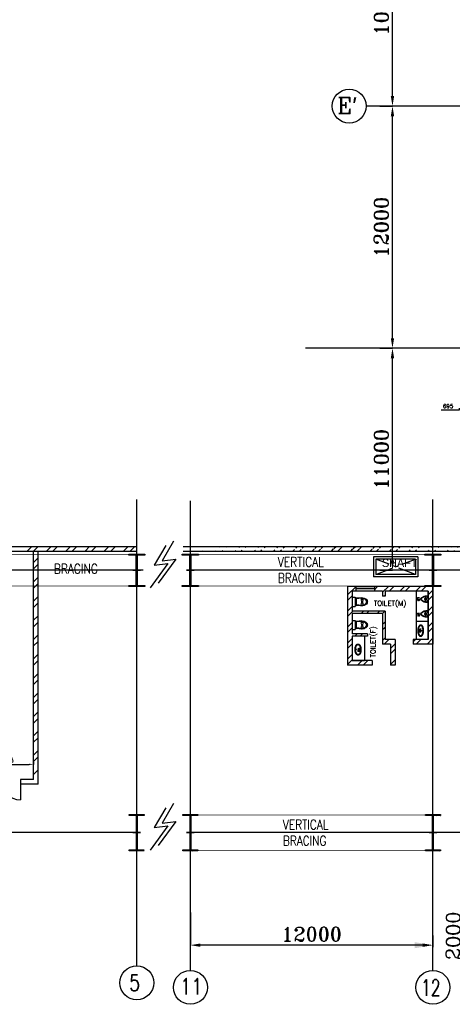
# Model space of a CAD drawing. Extents: x 361682 to 759535, y 756798 to 1113679.
# Tile 34 of 80: x 534485 to 555884, y 930054 to 978839. Entities that reach past the tile are written whole.
import ezdxf

# ---------------------------------------------------------------- set-up
doc = ezdxf.new("R2010")
doc.units = 0
doc.header["$LTSCALE"] = 700
doc.header["$MEASUREMENT"] = 0
doc.header["$PDMODE"] = 2
doc.header["$PDSIZE"] = -1
doc.linetypes.add('CENTER', pattern=[2, 1.25, -0.25, 0.25, -0.25])
doc.layers.get('0').update_dxf_attribs({"linetype": 'CONTINUOUS'})
doc.layers.get('DEFPOINTS').update_dxf_attribs({"linetype": 'CONTINUOUS'})
for name, color, linetype in [('BRACING', 7, 'CONTINUOUS'), ('CEN', 2, 'CENTER'), ('COL', 1, 'CONTINUOUS'), ('DIM', 4, 'CONTINUOUS'), ('EXPERIMENT', 210, 'CONTINUOUS'), ('FIXTURES', 11, 'CONTINUOUS'), ('GRID', 9, 'CONTINUOUS'), ('OPENING', 3, 'CONTINUOUS'), ('PNL', 6, 'CONTINUOUS'), ('ROOM', 7, 'CONTINUOUS'), ('TEXT', 4, 'CONTINUOUS'), ('WALL', 7, 'CONTINUOUS')]:
    doc.layers.add(name, color=color, linetype=linetype)
doc.styles.add('COMPLEX', font='complex')
doc.styles.add('HTX11', font='O8111901')
doc.styles.add('ROMANC', font='romanc')
doc.styles.add('ROMANS', font='romans.shx')
doc.styles.add('ROMANT', font='ROMANT')
doc.dimstyles.new('K2', dxfattribs={"dimtxt": 700, "dimasz": 500, "dimexe": 500, "dimexo": 200, "dimgap": 200, "dimtad": 1, "dimdec": 0, "dimzin": 0, "dimdsep": 46, "dimtxsty": 'ROMANT', "dimcen": 0.09, "dimclrd": 256, "dimclre": 9, "dimclrt": 256, "dimadec": 0, "dimazin": 0, "dimtfac": 1, "dimtdec": 0, "dimtofl": 0, "dimtmove": 1, "dimatfit": 3, "dimfxl": 0.18, "dimtolj": 1, "dimtzin": 0, "dimarcsym": 0})
doc.dimstyles.new('STANDARD$0', dxfattribs={"dimtxt": 200, "dimasz": 200, "dimexe": 0, "dimexo": 100, "dimgap": 100, "dimtad": 1, "dimdec": 0, "dimzin": 0, "dimdsep": 46, "dimtxsty": 'ROMANS', "dimcen": 0.09, "dimclrd": 256, "dimclre": 256, "dimclrt": 256, "dimadec": 0, "dimazin": 0, "dimtfac": 1, "dimtdec": 0, "dimtmove": 0, "dimatfit": 3, "dimfxl": 1, "dimtolj": 1, "dimtzin": 0, "dimlwd": -1, "dimlwe": -1, "dimarcsym": 0})

# ---------------------------------------------------------------- blocks, each defined once
blk = doc.blocks.new('*D1602')
at = {"layer": 'DEFPOINTS', "color": 0, "transparency": 16777216}
for p in [(554927, 933084), (554927, 932984), (556927, 933085)]:
    blk.add_point(p, dxfattribs=at)
at = {"layer": 'DIM', "lineweight": -2, "transparency": 16777216}
for p, q in [((554027, 932984), (553127, 932984)), ((557827, 932984), (558727, 932984))]:
    blk.add_line(p, q, dxfattribs=at)
at = {"layer": 'DIM', "color": 9, "lineweight": -2, "transparency": 16777216}
for p, q in [((554927, 932984), (554927, 932884)), ((556927, 932985), (556927, 932884))]:
    blk.add_line(p, q, dxfattribs=at)
at = {"layer": 'DIM', "transparency": 16777216}
for points in [[(554027, 933134), (554027, 932834), (554927, 932984)], [(557827, 933134), (557827, 932834), (556927, 932984)]]:
    blk.add_solid(points, dxfattribs=at)
at = {"layer": 'DIM', "transparency": 16777216, "insert": (555927, 933447), "char_height": 700, "attachment_point": 5, "rotation": 90, "style": 'COMPLEX'}
blk.add_mtext('\\A1;2000', dxfattribs=at)
blk = doc.blocks.new('*D1607')
at = {"layer": 'DEFPOINTS', "color": 0, "transparency": 16777216}
for p in [(542927, 934610), (554927, 933466), (542927, 932984)]:
    blk.add_point(p, dxfattribs=at)
at = {"layer": 'DIM', "color": 9, "lineweight": -2, "transparency": 16777216}
for p, q in [((542927, 934610), (542927, 932984)), ((554927, 933466), (554927, 932984))]:
    blk.add_line(p, q, dxfattribs=at)
at = {"layer": 'DIM', "lineweight": -2, "transparency": 16777216}
blk.add_line((554427, 932984), (543427, 932984), dxfattribs=at)
at = {"layer": 'DIM', "transparency": 16777216}
for points in [[(543427, 933068), (543427, 932901), (542927, 932984)], [(554427, 933068), (554427, 932901), (554927, 932984)]]:
    blk.add_solid(points, dxfattribs=at)
at = {"layer": 'DIM', "transparency": 16777216, "insert": (548927, 933534), "char_height": 700, "attachment_point": 5, "style": 'ROMANT'}
blk.add_mtext('\\A1;12000', dxfattribs=at)
blk = doc.blocks.new('C-ROW COLUMN')
at = {"layer": 'COL'}
h = blk.add_hatch(dxfattribs=at)
h.set_pattern_fill('ANSI31', color=256, scale=200, style=0)
h.set_pattern_definition([(45, (-1315.907, -6.545), (-17.6776695, 17.6776695), [])])
h.paths.add_polyline_path([(77855, 120865), (77055, 120865), (77055, 120820), (77855, 120820)])
h.paths.add_polyline_path([(77478, 120820), (77433, 120820), (77433, 119310), (77478, 119310)])
h.paths.add_polyline_path([(77855, 119310), (77055, 119310), (77055, 119265), (77855, 119265)])
at = {"layer": 'CEN'}
for p, q in [((77455, 119265), (77455, 120865)), ((77264, 120065), (77647, 120065))]:
    blk.add_line(p, q, dxfattribs=at)
at = {"layer": 'COL'}
for points in [[(77055, 120865), (77855, 120865), (77855, 120820), (77055, 120820)], [(77433, 120820), (77478, 120820), (77478, 119310), (77433, 119310)], [(77055, 119310), (77855, 119310), (77855, 119265), (77055, 119265)]]:
    blk.add_lwpolyline(points, close=True, dxfattribs=at)
blk = doc.blocks.new('B-ROW COLUMN')
at = {"layer": 'COL'}
h = blk.add_hatch(dxfattribs=at)
h.set_pattern_fill('ANSI31', color=256, scale=200, style=0)
h.set_pattern_definition([(45, (155648.048, 63141.767), (-17.67767, 17.67767), [])])
h.paths.add_polyline_path([(171220, 85178), (171960, 85178), (171960, 85128), (171220, 85128)])
h.paths.add_polyline_path([(171574, 86878), (171606, 86878), (171606, 85178), (171574, 85178)])
h.paths.add_polyline_path([(171220, 86928), (171960, 86928), (171960, 86878), (171220, 86878)])
blk.add_line((171590, 85128), (171590, 86928))
at = {"layer": 'CEN'}
for p, q in [((171590, 85128), (171590, 86928)), ((171399, 86028), (171782, 86028))]:
    blk.add_line(p, q, dxfattribs=at)
at = {"layer": 'COL'}
for points in [[(171220, 86928), (171960, 86928), (171960, 86878), (171220, 86878)], [(171574, 86878), (171606, 86878), (171606, 85178), (171574, 85178)], [(171220, 85178), (171960, 85178), (171960, 85128), (171220, 85128)]]:
    blk.add_lwpolyline(points, close=True, dxfattribs=at)
blk = doc.blocks.new('*D1608')
at = {"layer": 'DEFPOINTS', "color": 0, "transparency": 16777216}
for p in [(552296, 962559), (552926, 962559), (552296, 951559)]:
    blk.add_point(p, dxfattribs=at)
at = {"layer": 'DIM', "color": 9, "lineweight": -2, "transparency": 16777216}
for p, q in [((552296, 962559), (552926, 962559)), ((552296, 951559), (552926, 951559))]:
    blk.add_line(p, q, dxfattribs=at)
at = {"layer": 'DIM', "lineweight": -2, "transparency": 16777216}
blk.add_line((552926, 952059), (552926, 962059), dxfattribs=at)
at = {"layer": 'DIM', "transparency": 16777216}
for points in [[(552843, 962059), (553009, 962059), (552926, 962559)], [(552843, 952059), (553009, 952059), (552926, 951559)]]:
    blk.add_solid(points, dxfattribs=at)
at = {"layer": 'DIM', "transparency": 16777216, "insert": (552376, 957059), "char_height": 700, "attachment_point": 5, "rotation": 90, "style": 'ROMANT'}
blk.add_mtext('\\A1;11000', dxfattribs=at)
blk = doc.blocks.new('*D1609')
at = {"layer": 'DEFPOINTS', "color": 0, "transparency": 16777216}
for p in [(552296, 974559), (552926, 974559), (552296, 962559)]:
    blk.add_point(p, dxfattribs=at)
at = {"layer": 'DIM', "color": 9, "lineweight": -2, "transparency": 16777216}
for p, q in [((552296, 974559), (552926, 974559)), ((552296, 962559), (552926, 962559))]:
    blk.add_line(p, q, dxfattribs=at)
at = {"layer": 'DIM', "lineweight": -2, "transparency": 16777216}
blk.add_line((552926, 963059), (552926, 974059), dxfattribs=at)
at = {"layer": 'DIM', "transparency": 16777216}
for points in [[(552843, 974059), (553009, 974059), (552926, 974559)], [(552843, 963059), (553009, 963059), (552926, 962559)]]:
    blk.add_solid(points, dxfattribs=at)
at = {"layer": 'DIM', "transparency": 16777216, "insert": (552376, 968559), "char_height": 700, "attachment_point": 5, "rotation": 90, "style": 'ROMANT'}
blk.add_mtext('\\A1;12000', dxfattribs=at)
blk = doc.blocks.new('*D1610')
at = {"layer": 'DEFPOINTS', "color": 0, "transparency": 16777216}
for p in [(552296, 984559), (552926, 984559), (552296, 974559)]:
    blk.add_point(p, dxfattribs=at)
at = {"layer": 'DIM', "color": 9, "lineweight": -2, "transparency": 16777216}
for p, q in [((552296, 984559), (552926, 984559)), ((552296, 974559), (552926, 974559))]:
    blk.add_line(p, q, dxfattribs=at)
at = {"layer": 'DIM', "lineweight": -2, "transparency": 16777216}
blk.add_line((552926, 975059), (552926, 984059), dxfattribs=at)
at = {"layer": 'DIM', "transparency": 16777216}
for points in [[(552843, 984059), (553009, 984059), (552926, 984559)], [(552843, 975059), (553009, 975059), (552926, 974559)]]:
    blk.add_solid(points, dxfattribs=at)
at = {"layer": 'DIM', "transparency": 16777216, "insert": (552376, 979559), "char_height": 700, "attachment_point": 5, "rotation": 90, "style": 'ROMANT'}
blk.add_mtext('\\A1;10000', dxfattribs=at)
blk = doc.blocks.new('EWC')
at = {"layer": 'FIXTURES'}
for p, q in [((-225, 0), (225, 0)), ((-225, 0), (-225, -150)), ((225, 0), (225, -150)), ((-225, -150), (225, -150)), ((-200, -475), (-175, -200)), ((-175, -150), (-175, -200)), ((-175, -477), (-150, -200)), ((-150, -200), (150, -200)), ((175, -477), (150, -200)), ((175, -150), (175, -200)), ((200, -475), (175, -200))]:
    blk.add_line(p, q, dxfattribs=at)
for points in [[(-194, -407, 0.045361), (-200, -475, 0.073281), (-184, -584, 0.084248), (-141, -669, 0.106469), (-73, -731, 0.130159), (0, -750, 0.130159)], [(-170, -426, 0.045361), (-175, -477, 0.078863), (-161, -565, 0.088085), (-124, -635, 0.105295), (-65, -684, 0.12183), (0, -700, 0.12183), (65, -684, 0.105295), (124, -635, 0.088085), (161, -565, 0.078863), (175, -477, 0.078863)], [(0, -750, 0.130159), (73, -731, 0.106469), (141, -669, 0.084248), (184, -584, 0.073281), (200, -475, 0.045361), (194, -407, 0.084248)], [(175, -477, 0.045361), (170, -426, 0.088085)]]:
    blk.add_lwpolyline(points, format="xyb", dxfattribs=at)
blk = doc.blocks.new('UR')
at = {"layer": 'FIXTURES'}
blk.add_line((141, 0), (-141, 0), dxfattribs=at)
blk.add_circle((1, -155), 35, dxfattribs=at)
for centre, radius, start, end in [((212, -77), 382, 171.7869, 228.8604), ((-141, -25), 25.5, 90, 171.7869), ((-57, -136), 106, 96.56, 189.9101), ((-48, -181), 76.3, 98.4336, 208.0724), ((212, -77), 357, 203.2652, 228.8604), ((0, -320), 59.5, 228.8603, 311.1396), ((0, -320), 34, 228.8604, 311.1395), ((-212, -77), 357, 311.1395, 336.7347), ((-212, -77), 382, 311.1395, 8.2132), ((48, -181), 76.3, 331.9275, 81.5664), ((57, -136), 106, 350.0899, 83.4401), ((141, -25), 25.5, 8.2132, 90)]:
    blk.add_arc(centre, radius, start, end, dxfattribs=at)
at = {"layer": 'FIXTURES', "linetype": 'Continuous'}
for radius, start, end in [(396, 79.9294, 100.0706), (320, 79.4062, 100.5938)]:
    blk.add_arc((0, -421), radius, start, end, dxfattribs=at)
blk = doc.blocks.new('*D2052')
at = {"layer": 'DEFPOINTS', "color": 0, "transparency": 16777216}
for p in [(532525, 941944), (535160, 941944), (535160, 941944)]:
    blk.add_point(p, dxfattribs=at)
at = {"layer": 'ROOM', "transparency": 16777216}
for p, q in [((532525, 942044), (532525, 941944)), ((535160, 942044), (535160, 941944))]:
    blk.add_line(p, q, dxfattribs=at)
at = {"layer": 'ROOM', "color": 3, "transparency": 16777216}
blk.add_line((532725, 941944), (534960, 941944), dxfattribs=at)
for points in [[(532725, 941977), (532725, 941911), (532525, 941944)], [(534960, 941977), (534960, 941911), (535160, 941944)]]:
    blk.add_solid(points, dxfattribs=at)
at = {"layer": 'ROOM', "color": 3, "transparency": 16777216, "insert": (533843, 942144), "char_height": 200, "attachment_point": 5, "style": 'ROMANS'}
blk.add_mtext('\\A1;2635', dxfattribs=at)
blk = doc.blocks.new('*D2161')
at = {"layer": 'DEFPOINTS', "color": 0, "transparency": 16777216}
for p in [(556232, 959492), (556232, 959492), (556927, 959492)]:
    blk.add_point(p, dxfattribs=at)
at = {"layer": 'PNL', "transparency": 16777216}
for p, q in [((556232, 959492), (555327, 959492)), ((556232, 959592), (556232, 959492)), ((556727, 959492), (556432, 959492)), ((556927, 959592), (556927, 959492))]:
    blk.add_line(p, q, dxfattribs=at)
for points in [[(556432, 959525), (556432, 959459), (556232, 959492)], [(556727, 959525), (556727, 959459), (556927, 959492)]]:
    blk.add_solid(points, dxfattribs=at)
at = {"layer": 'PNL', "transparency": 16777216, "insert": (555679, 959692), "char_height": 200, "attachment_point": 5, "style": 'ROMANS'}
blk.add_mtext('\\A1;695', dxfattribs=at)

msp = doc.modelspace()

# ---------------------------------------------------------------- hatches: boundary and pattern name
h = msp.add_hatch()
h.set_pattern_fill('ANSI32', color=256, scale=1800, style=0)
h.set_pattern_definition([(45, (407251.04, 814624.2), (-477.297, 477.297), []), (45, (407569.2, 814624.2), (-477.297, 477.297), [])])
edge = h.paths.add_edge_path()
edge.add_line((542576.8, 952739.5), (558616.8, 952739.5))
edge.add_line((542576.8, 952509.5), (558501.8, 952509.5))
at = {"layer": 'COL'}
h = msp.add_hatch(dxfattribs=at)
h.set_pattern_fill('ANSI31', color=256, scale=200, style=0)
h.set_pattern_definition([(45, (461503.825, 831487.805), (-17.6776695, 17.6776695), [])])
h.paths.add_polyline_path([(540675.2, 952359.5), (539875.2, 952359.5), (539875.2, 952314.5), (540675.2, 952314.5)])
h.paths.add_polyline_path([(540297.7, 952314.5), (540252.7, 952314.5), (540252.7, 950804.5), (540297.7, 950804.5)])
h.paths.add_polyline_path([(540675.2, 950804.5), (539875.2, 950804.5), (539875.2, 950759.5), (540675.2, 950759.5)])
at = {"layer": 'WALL', "linetype": 'Continuous'}
h = msp.add_hatch(dxfattribs=at)
h.set_pattern_fill('ANSI32', color=9, scale=1500, angle=360, style=0)
h.set_pattern_definition([(45, (407251.04, 814834.2), (-397.7476, 397.7476), []), (45, (407516.2, 814834.2), (-397.7476, 397.7476), [])])
h.paths.add_polyline_path([(552029.8, 950759.5), (552029.8, 950529.5), (552436.3, 950529.5), (552436.3, 950279.5), (552561.3, 950279.5), (552561.3, 950529.5), (554696.8, 950529.5), (554696.8, 948129.5), (553956.3, 948129.5), (553956.3, 947899.5), (554926.8, 947899.5), (554926.8, 950759.5)])
h.paths.add_polyline_path([(550706.3, 949494.5), (550706.3, 948319.5), (550706.3, 946854.1), (551926.3, 946854.1), (551926.3, 947084.1), (550936.3, 947084.1), (550936.3, 948299.5), (551686.3, 948299.5), (551686.3, 948414.5), (550936.3, 948414.5), (550936.3, 949299.5), (550936.3, 949414.5), (552436.3, 949414.5), (552436.3, 949164.5), (552436.3, 949149.5), (552436.3, 947899.5), (552826.3, 947899.5), (552826.3, 946854.1), (553056.3, 946854.1), (553056.3, 948129.5), (552561.3, 948129.5), (552561.3, 949149.5), (552561.3, 949529.5), (550936.3, 949529.5), (550936.3, 949569.5), (550936.3, 950529.5), (551129.8, 950529.5), (551129.8, 950759.5), (550706.3, 950759.5)])

# ---------------------------------------------------------------- linework, layer by layer
for p, q in [((534850.7, 952509.5), (535080.7, 952739.5)), ((535168.9, 952509.5), (535398.9, 952739.5)), ((535805.3, 952509.5), (536035.3, 952739.5)), ((536123.5, 952509.5), (536353.5, 952739.5)), ((536759.9, 952509.5), (536989.9, 952739.5)), ((537078.1, 952509.5), (537308.1, 952739.5)), ((537714.5, 952509.5), (537944.5, 952739.5)), ((538032.7, 952509.5), (538262.7, 952739.5)), ((538669.1, 952509.5), (538899.1, 952739.5)), ((538987.3, 952509.5), (539217.3, 952739.5)), ((539623.7, 952509.5), (539853.7, 952739.5)), ((539941.9, 952509.5), (540171.9, 952739.5)), ((535160.2, 951944.1), (535390.2, 952174.1)), ((535160.2, 951625.9), (535390.2, 951855.9)), ((535160.2, 950989.5), (535390.2, 951219.5)), ((535160.2, 950671.3), (535390.2, 950901.3)), ((535160.2, 950034.9), (535390.2, 950264.9)), ((535160.2, 949716.7), (535390.2, 949946.7)), ((535160.2, 949080.3), (535390.2, 949310.3)), ((535160.2, 948762.1), (535390.2, 948992.1)), ((554096.8, 949038.1), (554696.8, 949038.1)), ((535160.2, 948125.7), (535390.2, 948355.7)), ((535160.2, 947807.5), (535390.2, 948037.5)), ((535160.2, 947171.1), (535390.2, 947401.1)), ((535160.2, 946852.9), (535390.2, 947082.9)), ((535160.2, 946216.5), (535390.2, 946446.5)), ((535160.2, 945898.3), (535390.2, 946128.3)), ((535160.2, 945261.9), (535390.2, 945491.9)), ((535160.2, 944943.7), (535390.2, 945173.7)), ((535160.2, 944307.3), (535390.2, 944537.3)), ((535160.2, 943989.1), (535390.2, 944219.1)), ((535160.2, 943352.8), (535390.2, 943582.8)), ((535160.2, 943034.6), (535390.2, 943264.6)), ((535160.2, 942398.2), (535390.2, 942628.2)), ((535160.2, 942080), (535390.2, 942310)), ((535160.2, 941443.6), (535390.2, 941673.6)), ((540275.2, 937659.5), (540275.2, 939459.5))]:
    msp.add_line(p, q)
msp.add_lwpolyline([(551129.8, 950759.5), (552029.8, 950759.5), (552029.8, 950529.5), (551129.8, 950529.5)], close=True)
for centre, radius in [((550786.4, 974559.5), 840.3), ((550786.4, 974559.5), 840.3), ((554409.8, 948579.4), 13.3), ((551134.1, 947640.9), 13.3), ((540275.2, 931120.4), 840.3), ((540275.2, 931120.4), 840.3), ((542926.8, 930894.7), 840.3), ((542926.8, 930894.7), 840.3), ((554926.8, 930894.7), 840.3), ((554926.8, 930894.7), 840.3)]:
    msp.add_circle(centre, radius)
for points, knots in [([(554326.3, 948843.2), (554330.6, 948843.1), (554335, 948842.7), (554343.5, 948841.3), (554347.6, 948840.3), (554355.7, 948837.8), (554359.7, 948836.3), (554367.2, 948832.8), (554370.8, 948830.8), (554377.7, 948826.6), (554381, 948824.3), (554387.3, 948819.4), (554390.3, 948816.8), (554397.5, 948810), (554401.6, 948805.6), (554409.1, 948796.5), (554412.6, 948791.7), (554419.2, 948781.7), (554422.3, 948776.5), (554428.1, 948765.7), (554430.8, 948760.1), (554437.2, 948745.5), (554440.8, 948736.3), (554447.1, 948717.1), (554449.9, 948707.1), (554454.9, 948686.5), (554457, 948675.8), (554460.6, 948654.1), (554462.1, 948643), (554465.4, 948609.6), (554466.2, 948586.8), (554465.3, 948541.3), (554463.5, 948518.6), (554458.4, 948482), (554455.8, 948467.7), (554449.4, 948440.1), (554445.7, 948426.9), (554438, 948404.4), (554434.4, 948395), (554426.3, 948377), (554422, 948368.4), (554413.4, 948354.1), (554409.5, 948348.1), (554400.9, 948336.7), (554396.3, 948331.3), (554387.6, 948322.3), (554383.5, 948318.7), (554374.9, 948311.9), (554370.3, 948308.7), (554361.5, 948303.6), (554357.4, 948301.6), (554348.7, 948298), (554344.2, 948296.5), (554334.9, 948294.3), (554330.1, 948293.5), (554320.4, 948292.7), (554315.5, 948292.7), (554305.8, 948293.5), (554301, 948294.3), (554291.7, 948296.6), (554287.1, 948298.1), (554278.4, 948301.7), (554274.3, 948303.8), (554266.4, 948308.4), (554262.6, 948310.9), (554255.5, 948316.4), (554252.1, 948319.3), (554245.7, 948325.4), (554242.7, 948328.6), (554236.9, 948335.3), (554234.2, 948338.7), (554227.3, 948348.1), (554223.4, 948354.2), (554216.2, 948367), (554212.9, 948373.6), (554206.6, 948387.5), (554203.8, 948394.6), (554198.5, 948409.5), (554196.1, 948417.1), (554190.5, 948437.1), (554187.6, 948449.7), (554182.8, 948475.8), (554180.9, 948489.2), (554178.2, 948516.5), (554177.3, 948530.4), (554176.5, 948558.3), (554176.7, 948572.4), (554178.1, 948603.8), (554179.7, 948621.1), (554184.3, 948654.8), (554187.4, 948671.2), (554194.1, 948698.9), (554197.4, 948710.5), (554204.9, 948732.6), (554209.1, 948743.2), (554217.3, 948761), (554221.2, 948768.5), (554229.6, 948782.6), (554234.1, 948789.3), (554242.8, 948800.6), (554246.8, 948805.2), (554255.4, 948814), (554260, 948818.2), (554268.9, 948824.9), (554272.9, 948827.6), (554281.5, 948832.6), (554286, 948834.8), (554295.5, 948838.5), (554300.5, 948840.1), (554310.7, 948842.3), (554315.9, 948842.9), (554322.9, 948843.2), (554324.6, 948843.2), (554326.3, 948843.2)], [0, 0, 0, 0, 0.0608453, 0.0608453, 0.1216906, 0.1216906, 0.182536, 0.182536, 0.2433813, 0.2433813, 0.3042266, 0.3042266, 0.3650719, 0.3650719, 0.4572348, 0.4572348, 0.5493976, 0.5493976, 0.6415605, 0.6415605, 0.7337233, 0.7337233, 0.8750515, 0.8750515, 1.0163796, 1.0163796, 1.1577077, 1.1577077, 1.2990359, 1.2990359, 1.5762676, 1.5762676, 1.8534994, 1.8534994, 2.0373495, 2.0373495, 2.2211995, 2.2211995, 2.3633121, 2.3633121, 2.5054247, 2.5054247, 2.6154864, 2.6154864, 2.725548, 2.725548, 2.8099176, 2.8099176, 2.8942871, 2.8942871, 2.9627198, 2.9627198, 3.0311525, 3.0311525, 3.0995852, 3.0995852, 3.1680179, 3.1680179, 3.2364506, 3.2364506, 3.3048832, 3.3048832, 3.3733159, 3.3733159, 3.4417486, 3.4417486, 3.5101813, 3.5101813, 3.578614, 3.578614, 3.6470467, 3.6470467, 3.7583174, 3.7583174, 3.8695881, 3.8695881, 3.9808588, 3.9808588, 4.0921295, 4.0921295, 4.2632717, 4.2632717, 4.4344138, 4.4344138, 4.605556, 4.605556, 4.7766981, 4.7766981, 4.9888783, 4.9888783, 5.2010585, 5.2010585, 5.3616704, 5.3616704, 5.5222823, 5.5222823, 5.6463167, 5.6463167, 5.770351, 5.770351, 5.8661503, 5.8661503, 5.9619495, 5.9619495, 6.0363066, 6.0363066, 6.1106636, 6.1106636, 6.1850206, 6.1850206, 6.2593776, 6.2593776, 6.2831853, 6.2831853, 6.2831853, 6.2831853]), ([(554325.9, 948818.2), (554327.9, 948818.2), (554329.9, 948818), (554334, 948817.6), (554336, 948817.2), (554339.9, 948816.4), (554341.7, 948816), (554346, 948814.7), (554348.5, 948813.8), (554353.4, 948811.7), (554355.7, 948810.5), (554360.4, 948808), (554362.6, 948806.6), (554370.6, 948801.1), (554375.9, 948796.4), (554382.6, 948789.2), (554384.2, 948787.3), (554388.5, 948782.2), (554391, 948778.8), (554397.3, 948769.6), (554401, 948763.4), (554406.8, 948752.2), (554409.1, 948747.3), (554413.5, 948737.2), (554415.6, 948732), (554422, 948714.2), (554425.9, 948700.8), (554432.3, 948672.7), (554434.9, 948657.9), (554438.7, 948627.5), (554440, 948611.8), (554441.1, 948580.1), (554441, 948564.1), (554439.4, 948532.3), (554437.9, 948516.5), (554433.7, 948485.7), (554430.9, 948470.7), (554424.7, 948444.7), (554421.5, 948433.5), (554414.3, 948412.1), (554410.3, 948402), (554403.4, 948387.1), (554400.7, 948382), (554396.1, 948373.8), (554394.3, 948370.7), (554390.5, 948364.8), (554388.5, 948361.9), (554384.9, 948356.9), (554383.3, 948354.8), (554379.9, 948350.7), (554378.2, 948348.8), (554374.6, 948344.7), (554372.6, 948342.7), (554368.5, 948338.9), (554366.4, 948337), (554361.2, 948332.9), (554358, 948330.6), (554351.5, 948326.6), (554348.1, 948324.9), (554342.8, 948322.6), (554341, 948321.9), (554337.3, 948320.7), (554335.4, 948320.1), (554331.6, 948319.2), (554329.6, 948318.8), (554326.3, 948318.3), (554324.9, 948318.1), (554321.7, 948317.9), (554320, 948317.8), (554316.6, 948317.8), (554314.8, 948317.8), (554311.1, 948318.1), (554309.1, 948318.4), (554305.7, 948318.9), (554304.3, 948319.2), (554300, 948320.2), (554297.3, 948321.1), (554292.4, 948322.9), (554290.3, 948323.8), (554286.3, 948325.8), (554284.3, 948326.9), (554280.4, 948329.2), (554278.4, 948330.5), (554271.7, 948335.3), (554267.2, 948339.3), (554260, 948346.7), (554257.2, 948349.9), (554252.4, 948356.2), (554250.2, 948359.1), (554246.2, 948365.2), (554244.3, 948368.2), (554239.3, 948376.8), (554236.4, 948382.4), (554230.9, 948394.3), (554228.3, 948400.5), (554223.5, 948413.5), (554221.3, 948420.2), (554217.2, 948434.1), (554215.3, 948441.3), (554211.9, 948456.1), (554210.4, 948463.7), (554207.7, 948479.2), (554206.6, 948487.1), (554203.5, 948512.2), (554202.2, 948529.9), (554201.5, 948565.5), (554201.9, 948583.5), (554204.3, 948616), (554206, 948630.6), (554210.5, 948659.1), (554213.3, 948672.9), (554219.5, 948696.9), (554222.6, 948707.2), (554228.8, 948725), (554231.8, 948732.5), (554237, 948744.1), (554239, 948748.4), (554243.3, 948756.6), (554245.5, 948760.6), (554250.2, 948768.3), (554252.6, 948771.9), (554257.3, 948778.5), (554259.5, 948781.5), (554264.3, 948787.2), (554266.7, 948789.8), (554271.7, 948794.9), (554274.3, 948797.3), (554282.2, 948803.9), (554287.8, 948807.6), (554296, 948811.8), (554298.4, 948812.8), (554303.9, 948814.9), (554307, 948815.9), (554311.3, 948816.8), (554312.4, 948817.1), (554314.7, 948817.4), (554315.9, 948817.6), (554318.7, 948818), (554320.4, 948818.1), (554323.1, 948818.2), (554324.1, 948818.2), (554325.3, 948818.2), (554325.6, 948818.2), (554325.9, 948818.2)], [0, 0, 0, 0, 0.039323, 0.039323, 0.0800511, 0.0800511, 0.1160392, 0.1160392, 0.1679002, 0.1679002, 0.2197611, 0.2197611, 0.2716221, 0.2716221, 0.4084215, 0.4084215, 0.455838, 0.455838, 0.5323189, 0.5323189, 0.6568025, 0.6568025, 0.7451255, 0.7451255, 0.8334485, 0.8334485, 1.0365402, 1.0365402, 1.2396318, 1.2396318, 1.4427235, 1.4427235, 1.6458151, 1.6458151, 1.8489068, 1.8489068, 2.0519985, 2.0519985, 2.2182553, 2.2182553, 2.3845574, 2.3845574, 2.4798242, 2.4798242, 2.5412492, 2.5412492, 2.6026742, 2.6026742, 2.6507957, 2.6507957, 2.6989171, 2.6989171, 2.7523613, 2.7523613, 2.8058055, 2.8058055, 2.8805669, 2.8805669, 2.9553284, 2.9553284, 2.9936438, 2.9936438, 3.0319593, 3.0319593, 3.0702747, 3.0702747, 3.0979887, 3.0979887, 3.1315898, 3.1315898, 3.1651909, 3.1651909, 3.2045151, 3.2045151, 3.2327909, 3.2327909, 3.2893425, 3.2893425, 3.3338374, 3.3338374, 3.3783322, 3.3783322, 3.4228271, 3.4228271, 3.5394532, 3.5394532, 3.6187237, 3.6187237, 3.6846566, 3.6846566, 3.7484837, 3.7484837, 3.8553032, 3.8553032, 3.9621227, 3.9621227, 4.0689423, 4.0689423, 4.1757618, 4.1757618, 4.2825814, 4.2825814, 4.3894009, 4.3894009, 4.616945, 4.616945, 4.8444892, 4.8444892, 5.0345334, 5.0345334, 5.2245776, 5.2245776, 5.3803366, 5.3803366, 5.5041285, 5.5041285, 5.5805951, 5.5805951, 5.6570617, 5.6570617, 5.7335284, 5.7335284, 5.8010828, 5.8010828, 5.8686373, 5.8686373, 5.9361917, 5.9361917, 6.0658987, 6.0658987, 6.1170045, 6.1170045, 6.1803728, 6.1803728, 6.2030532, 6.2030532, 6.2257336, 6.2257336, 6.2586314, 6.2586314, 6.2782223, 6.2782223, 6.2831853, 6.2831853, 6.2831853, 6.2831853]), ([(551217.7, 947904.7), (551213.3, 947904.6), (551209, 947904.2), (551200.5, 947902.8), (551196.3, 947901.8), (551188.2, 947899.3), (551184.3, 947897.8), (551176.8, 947894.3), (551173.1, 947892.3), (551166.2, 947888), (551162.9, 947885.7), (551156.6, 947880.9), (551153.6, 947878.3), (551146.4, 947871.5), (551142.4, 947867.1), (551134.9, 947857.9), (551131.4, 947853.1), (551124.8, 947843.1), (551121.7, 947837.9), (551115.9, 947827.2), (551113.2, 947821.6), (551106.7, 947807), (551103.2, 947797.8), (551096.9, 947778.6), (551094, 947768.6), (551089.1, 947747.9), (551087, 947737.3), (551083.4, 947715.6), (551081.9, 947704.5), (551078.6, 947671), (551077.8, 947648.2), (551078.7, 947602.7), (551080.5, 947580), (551085.6, 947543.5), (551088.2, 947529.2), (551094.6, 947501.6), (551098.3, 947488.3), (551105.9, 947465.9), (551109.6, 947456.5), (551117.6, 947438.5), (551122, 947429.9), (551130.5, 947415.5), (551134.5, 947409.5), (551143.1, 947398.1), (551147.6, 947392.7), (551156.4, 947383.8), (551160.5, 947380.2), (551169.1, 947373.3), (551173.7, 947370.2), (551182.5, 947365.1), (551186.6, 947363), (551195.3, 947359.5), (551199.8, 947358), (551209.1, 947355.7), (551213.9, 947354.9), (551223.6, 947354.2), (551228.5, 947354.2), (551238.2, 947354.9), (551243, 947355.7), (551252.3, 947358), (551256.9, 947359.5), (551265.5, 947363.1), (551269.7, 947365.2), (551277.6, 947369.9), (551281.4, 947372.4), (551288.5, 947377.9), (551291.9, 947380.8), (551298.3, 947386.9), (551301.3, 947390.1), (551307.1, 947396.7), (551309.8, 947400.2), (551316.6, 947409.6), (551320.5, 947415.7), (551327.8, 947428.4), (551331.1, 947435.1), (551337.3, 947448.9), (551340.2, 947456.1), (551345.5, 947471), (551347.9, 947478.6), (551353.5, 947498.6), (551356.4, 947511.2), (551361.1, 947537.2), (551363, 947550.6), (551365.8, 947577.9), (551366.7, 947591.8), (551367.4, 947619.8), (551367.3, 947633.9), (551365.9, 947665.3), (551364.3, 947682.6), (551359.7, 947716.3), (551356.6, 947732.7), (551349.9, 947760.4), (551346.6, 947772), (551339.1, 947794.1), (551334.9, 947804.7), (551326.7, 947822.5), (551322.8, 947829.9), (551314.4, 947844.1), (551309.9, 947850.8), (551301.2, 947862), (551297.2, 947866.7), (551288.6, 947875.5), (551283.9, 947879.6), (551275.1, 947886.4), (551271.1, 947889.1), (551262.5, 947894.1), (551257.9, 947896.3), (551248.5, 947900), (551243.5, 947901.5), (551233.3, 947903.7), (551228, 947904.4), (551221.1, 947904.7), (551219.4, 947904.7), (551217.7, 947904.7)], [0, 0, 0, 0, 0.0608453, 0.0608453, 0.1216906, 0.1216906, 0.182536, 0.182536, 0.2433813, 0.2433813, 0.3042266, 0.3042266, 0.3650719, 0.3650719, 0.4572348, 0.4572348, 0.5493976, 0.5493976, 0.6415605, 0.6415605, 0.7337233, 0.7337233, 0.8750515, 0.8750515, 1.0163796, 1.0163796, 1.1577077, 1.1577077, 1.2990359, 1.2990359, 1.5762676, 1.5762676, 1.8534994, 1.8534994, 2.0373495, 2.0373495, 2.2211995, 2.2211995, 2.3633121, 2.3633121, 2.5054247, 2.5054247, 2.6154864, 2.6154864, 2.725548, 2.725548, 2.8099176, 2.8099176, 2.8942871, 2.8942871, 2.9627198, 2.9627198, 3.0311525, 3.0311525, 3.0995852, 3.0995852, 3.1680179, 3.1680179, 3.2364506, 3.2364506, 3.3048832, 3.3048832, 3.3733159, 3.3733159, 3.4417486, 3.4417486, 3.5101813, 3.5101813, 3.578614, 3.578614, 3.6470467, 3.6470467, 3.7583174, 3.7583174, 3.8695881, 3.8695881, 3.9808588, 3.9808588, 4.0921295, 4.0921295, 4.2632717, 4.2632717, 4.4344138, 4.4344138, 4.605556, 4.605556, 4.7766981, 4.7766981, 4.9888783, 4.9888783, 5.2010585, 5.2010585, 5.3616704, 5.3616704, 5.5222823, 5.5222823, 5.6463167, 5.6463167, 5.770351, 5.770351, 5.8661503, 5.8661503, 5.9619495, 5.9619495, 6.0363066, 6.0363066, 6.1106636, 6.1106636, 6.1850206, 6.1850206, 6.2593776, 6.2593776, 6.2831853, 6.2831853, 6.2831853, 6.2831853]), ([(551218.1, 947879.7), (551216.1, 947879.6), (551214.1, 947879.5), (551210, 947879), (551207.9, 947878.7), (551204.1, 947877.9), (551202.3, 947877.4), (551198, 947876.2), (551195.5, 947875.3), (551190.6, 947873.2), (551188.2, 947872), (551183.6, 947869.4), (551181.4, 947868), (551173.4, 947862.5), (551168.1, 947857.8), (551161.4, 947850.7), (551159.7, 947848.8), (551155.5, 947843.6), (551153, 947840.3), (551146.6, 947831), (551143, 947824.9), (551137.1, 947813.7), (551134.8, 947808.8), (551130.5, 947798.7), (551128.4, 947793.5), (551122, 947775.7), (551118.1, 947762.3), (551111.7, 947734.2), (551109.1, 947719.4), (551105.3, 947689), (551104, 947673.3), (551102.9, 947641.6), (551103, 947625.5), (551104.6, 947593.7), (551106, 947577.9), (551110.3, 947547.2), (551113.1, 947532.2), (551119.3, 947506.2), (551122.5, 947494.9), (551129.7, 947473.6), (551133.7, 947463.5), (551140.6, 947448.6), (551143.3, 947443.4), (551147.8, 947435.3), (551149.7, 947432.2), (551153.5, 947426.2), (551155.5, 947423.3), (551159.1, 947418.4), (551160.7, 947416.3), (551164, 947412.2), (551165.7, 947410.2), (551169.4, 947406.2), (551171.4, 947404.2), (551175.5, 947400.3), (551177.6, 947398.5), (551182.8, 947394.3), (551185.9, 947392.1), (551192.5, 947388.1), (551195.9, 947386.3), (551201.2, 947384.1), (551203, 947383.4), (551206.7, 947382.1), (551208.6, 947381.6), (551212.4, 947380.7), (551214.3, 947380.3), (551217.7, 947379.8), (551219.1, 947379.6), (551222.2, 947379.3), (551224, 947379.3), (551227.4, 947379.2), (551229.1, 947379.3), (551232.9, 947379.6), (551234.9, 947379.8), (551238.3, 947380.4), (551239.7, 947380.7), (551243.9, 947381.7), (551246.7, 947382.5), (551251.6, 947384.4), (551253.6, 947385.3), (551257.7, 947387.2), (551259.7, 947388.3), (551263.6, 947390.7), (551265.5, 947391.9), (551272.3, 947396.7), (551276.8, 947400.7), (551284, 947408.2), (551286.8, 947411.4), (551291.6, 947417.6), (551293.7, 947420.6), (551297.8, 947426.6), (551299.7, 947429.7), (551304.7, 947438.3), (551307.6, 947443.9), (551313.1, 947455.8), (551315.6, 947462), (551320.4, 947475), (551322.7, 947481.7), (551326.8, 947495.6), (551328.6, 947502.8), (551332, 947517.6), (551333.6, 947525.2), (551336.3, 947540.7), (551337.4, 947548.6), (551340.5, 947573.7), (551341.7, 947591.3), (551342.5, 947627), (551342.1, 947645), (551339.6, 947677.5), (551338, 947692.1), (551333.5, 947720.5), (551330.6, 947734.3), (551324.5, 947758.3), (551321.4, 947768.7), (551315.2, 947786.4), (551312.2, 947794), (551307, 947805.5), (551305, 947809.8), (551300.7, 947818.1), (551298.4, 947822.1), (551293.8, 947829.7), (551291.4, 947833.4), (551286.7, 947840), (551284.4, 947843), (551279.7, 947848.6), (551277.3, 947851.3), (551272.2, 947856.4), (551269.6, 947858.8), (551261.8, 947865.4), (551256.2, 947869.1), (551248, 947873.3), (551245.6, 947874.3), (551240.1, 947876.4), (551237, 947877.3), (551232.7, 947878.3), (551231.6, 947878.5), (551229.3, 947878.9), (551228.1, 947879.1), (551225.3, 947879.4), (551223.6, 947879.6), (551220.9, 947879.7), (551219.9, 947879.7), (551218.6, 947879.7), (551218.4, 947879.7), (551218.1, 947879.7)], [0, 0, 0, 0, 0.039323, 0.039323, 0.0800511, 0.0800511, 0.1160392, 0.1160392, 0.1679002, 0.1679002, 0.2197611, 0.2197611, 0.2716221, 0.2716221, 0.4084215, 0.4084215, 0.455838, 0.455838, 0.5323189, 0.5323189, 0.6568025, 0.6568025, 0.7451255, 0.7451255, 0.8334485, 0.8334485, 1.0365402, 1.0365402, 1.2396318, 1.2396318, 1.4427235, 1.4427235, 1.6458151, 1.6458151, 1.8489068, 1.8489068, 2.0519985, 2.0519985, 2.2182553, 2.2182553, 2.3845574, 2.3845574, 2.4798242, 2.4798242, 2.5412492, 2.5412492, 2.6026742, 2.6026742, 2.6507957, 2.6507957, 2.6989171, 2.6989171, 2.7523613, 2.7523613, 2.8058055, 2.8058055, 2.8805669, 2.8805669, 2.9553284, 2.9553284, 2.9936438, 2.9936438, 3.0319593, 3.0319593, 3.0702747, 3.0702747, 3.0979887, 3.0979887, 3.1315898, 3.1315898, 3.1651909, 3.1651909, 3.2045151, 3.2045151, 3.2327909, 3.2327909, 3.2893425, 3.2893425, 3.3338374, 3.3338374, 3.3783322, 3.3783322, 3.4228271, 3.4228271, 3.5394532, 3.5394532, 3.6187237, 3.6187237, 3.6846566, 3.6846566, 3.7484837, 3.7484837, 3.8553032, 3.8553032, 3.9621227, 3.9621227, 4.0689423, 4.0689423, 4.1757618, 4.1757618, 4.2825814, 4.2825814, 4.3894009, 4.3894009, 4.616945, 4.616945, 4.8444892, 4.8444892, 5.0345334, 5.0345334, 5.2245776, 5.2245776, 5.3803366, 5.3803366, 5.5041285, 5.5041285, 5.5805951, 5.5805951, 5.6570617, 5.6570617, 5.7335284, 5.7335284, 5.8010828, 5.8010828, 5.8686373, 5.8686373, 5.9361917, 5.9361917, 6.0658987, 6.0658987, 6.1170045, 6.1170045, 6.1803728, 6.1803728, 6.2030532, 6.2030532, 6.2257336, 6.2257336, 6.2586314, 6.2586314, 6.2782223, 6.2782223, 6.2831853, 6.2831853, 6.2831853, 6.2831853])]:
    msp.add_open_spline(points, degree=3, knots=knots)
at = {"layer": 'BRACING', "const_width": 40}
for points in [[(528652.7, 952337), (539875.2, 952337)], [(543326.8, 952337), (554526.8, 952337)], [(528679.2, 950782), (539875.2, 950782)], [(543296.8, 950782), (554556.8, 950782)], [(543296.8, 939434.5), (554556.8, 939434.5)], [(543296.8, 937684.5), (554556.8, 937684.5)]]:
    msp.add_lwpolyline(points, dxfattribs=at)
at = {"layer": 'CEN'}
for p, q in [((540275.2, 950759.5), (540275.2, 952359.5)), ((554062, 951348.6), (552102, 952108.6)), ((552102, 951348.6), (554062, 952108.6)), ((540083.6, 951559.5), (540466.7, 951559.5)), ((540275.2, 937659.5), (540275.2, 939459.5)), ((540083.6, 938559.5), (540466.7, 938559.5))]:
    msp.add_line(p, q, dxfattribs=at)
at = {"layer": 'COL'}
for p, q in [((539905.2, 939448.3), (539916.4, 939459.5)), ((539905.2, 939412.9), (539951.8, 939459.5)), ((539905.2, 939459.5), (540645.2, 939459.5)), ((539905.2, 939409.5), (539905.2, 939459.5)), ((540645.2, 939409.5), (539905.2, 939409.5)), ((539937.1, 939409.5), (539987.1, 939459.5)), ((539972.5, 939409.5), (540022.5, 939459.5)), ((540007.8, 939409.5), (540057.8, 939459.5)), ((540043.2, 939409.5), (540093.2, 939459.5)), ((540078.5, 939409.5), (540128.5, 939459.5)), ((540113.9, 939409.5), (540163.9, 939459.5)), ((540149.3, 939409.5), (540199.3, 939459.5)), ((540184.6, 939409.5), (540234.6, 939459.5)), ((540220, 939409.5), (540270, 939459.5)), ((540255.3, 939409.5), (540305.3, 939459.5)), ((540259.2, 939378), (540290.7, 939409.5)), ((540259.2, 939409.5), (540291.2, 939409.5)), ((540259.2, 937709.5), (540259.2, 939409.5)), ((540259.2, 939342.6), (540291.2, 939374.6)), ((540259.2, 939307.3), (540291.2, 939339.3)), ((540259.2, 939271.9), (540291.2, 939303.9)), ((540259.2, 939236.6), (540291.2, 939268.6)), ((540259.2, 939201.2), (540291.2, 939233.2)), ((540259.2, 939165.9), (540291.2, 939197.9)), ((540259.2, 939130.5), (540291.2, 939162.5)), ((540259.2, 939095.1), (540291.2, 939127.1)), ((540290.7, 939409.5), (540340.7, 939459.5)), ((540291.2, 939409.5), (540291.2, 937709.5)), ((540326, 939409.5), (540376, 939459.5)), ((540361.4, 939409.5), (540411.4, 939459.5)), ((540396.7, 939409.5), (540446.7, 939459.5)), ((540432.1, 939409.5), (540482.1, 939459.5)), ((540467.5, 939409.5), (540517.5, 939459.5)), ((540502.8, 939409.5), (540552.8, 939459.5)), ((540538.2, 939409.5), (540588.2, 939459.5)), ((540573.5, 939409.5), (540623.5, 939459.5)), ((540608.9, 939409.5), (540645.2, 939445.8)), ((540644.2, 939409.5), (540645.2, 939410.4)), ((540645.2, 939459.5), (540645.2, 939409.5)), ((540259.2, 939059.8), (540291.2, 939091.8)), ((540259.2, 939024.4), (540291.2, 939056.4)), ((540259.2, 938989.1), (540291.2, 939021.1)), ((540259.2, 938953.7), (540291.2, 938985.7)), ((540259.2, 938918.4), (540291.2, 938950.4)), ((540259.2, 938883), (540291.2, 938915)), ((540259.2, 938847.7), (540291.2, 938879.7)), ((540259.2, 938812.3), (540291.2, 938844.3)), ((540259.2, 938777), (540291.2, 938809)), ((540259.2, 938741.6), (540291.2, 938773.6)), ((540259.2, 938706.2), (540291.2, 938738.2)), ((540259.2, 938670.9), (540291.2, 938702.9)), ((540259.2, 938635.5), (540291.2, 938667.5)), ((540259.2, 938600.2), (540291.2, 938632.2)), ((540259.2, 938564.8), (540291.2, 938596.8)), ((540259.2, 938529.5), (540291.2, 938561.5)), ((540259.2, 938494.1), (540291.2, 938526.1)), ((540259.2, 938458.8), (540291.2, 938490.8)), ((540259.2, 938423.4), (540291.2, 938455.4)), ((540259.2, 938388), (540291.2, 938420)), ((540259.2, 938352.7), (540291.2, 938384.7)), ((540259.2, 938317.3), (540291.2, 938349.3)), ((540259.2, 938282), (540291.2, 938314)), ((540259.2, 938246.6), (540291.2, 938278.6)), ((540259.2, 938211.3), (540291.2, 938243.3)), ((540259.2, 938175.9), (540291.2, 938207.9)), ((540259.2, 938140.6), (540291.2, 938172.6)), ((540259.2, 938105.2), (540291.2, 938137.2)), ((539905.2, 937680.5), (539934.2, 937709.5)), ((539905.2, 937709.5), (540645.2, 937709.5)), ((539905.2, 937659.5), (539905.2, 937709.5)), ((540645.2, 937659.5), (539905.2, 937659.5)), ((539919.5, 937659.5), (539969.5, 937709.5)), ((539954.9, 937659.5), (540004.9, 937709.5)), ((539990.2, 937659.5), (540040.2, 937709.5)), ((540025.6, 937659.5), (540075.6, 937709.5)), ((540061, 937659.5), (540111, 937709.5)), ((540096.3, 937659.5), (540146.3, 937709.5)), ((540131.7, 937659.5), (540181.7, 937709.5)), ((540167, 937659.5), (540217, 937709.5)), ((540202.4, 937659.5), (540252.4, 937709.5)), ((540237.7, 937659.5), (540287.7, 937709.5)), ((540259.2, 938069.8), (540291.2, 938101.8)), ((540259.2, 938034.5), (540291.2, 938066.5)), ((540259.2, 937999.1), (540291.2, 938031.1)), ((540259.2, 937963.8), (540291.2, 937995.8)), ((540259.2, 937928.4), (540291.2, 937960.4)), ((540259.2, 937893.1), (540291.2, 937925.1)), ((540259.2, 937857.7), (540291.2, 937889.7)), ((540259.2, 937822.4), (540291.2, 937854.4)), ((540259.2, 937787), (540291.2, 937819)), ((540259.2, 937751.6), (540291.2, 937783.6)), ((540259.2, 937716.3), (540291.2, 937748.3)), ((540291.2, 937709.5), (540259.2, 937709.5)), ((540273.1, 937659.5), (540323.1, 937709.5)), ((540287.7, 937709.5), (540291.2, 937712.9)), ((540308.4, 937659.5), (540358.4, 937709.5)), ((540343.8, 937659.5), (540393.8, 937709.5)), ((540379.2, 937659.5), (540429.2, 937709.5)), ((540414.5, 937659.5), (540464.5, 937709.5)), ((540449.9, 937659.5), (540499.9, 937709.5)), ((540485.2, 937659.5), (540535.2, 937709.5)), ((540520.6, 937659.5), (540570.6, 937709.5)), ((540555.9, 937659.5), (540605.9, 937709.5)), ((540591.3, 937659.5), (540641.3, 937709.5))]:
    msp.add_line(p, q, dxfattribs=at)
for points in [[(539875.2, 952359.5), (540675.2, 952359.5), (540675.2, 952314.5), (539875.2, 952314.5)], [(540252.7, 952314.5), (540297.7, 952314.5), (540297.7, 950804.5), (540252.7, 950804.5)], [(539875.2, 950804.5), (540675.2, 950804.5), (540675.2, 950759.5), (539875.2, 950759.5)]]:
    msp.add_lwpolyline(points, close=True, dxfattribs=at)
at = {"layer": 'DIM'}
msp.add_line((540275.2, 940177.7), (540275.2, 940412.1), dxfattribs=at)
at = {"layer": 'EXPERIMENT'}
msp.add_line((552029.8, 950644.5), (551129.8, 950644.5), dxfattribs=at)
at = {"layer": 'GRID'}
for p, q in [((591926.8, 974559.5), (551626.8, 974559.5)), ((568564.6, 962559.5), (548626.8, 962559.5)), ((561226.8, 962559.5), (550258, 962559.5)), ((540275.2, 931960.7), (540275.2, 955059.5)), ((540275.2, 931960.7), (540275.2, 955059.5)), ((542926.8, 931735), (542926.8, 955006.5)), ((554926.8, 931735), (554926.8, 955059.5)), ((540588.2, 951559.5), (492599.7, 951559.5)), ((561226.8, 951559.5), (542735.2, 951559.5)), ((568506.8, 951559.5), (548626.8, 951559.5)), ((540466.7, 938559.5), (492598.8, 938559.5)), ((561226.8, 938559.5), (542735.2, 938559.5)), ((612375.1, 938559.5), (548626.8, 938559.5))]:
    msp.add_line(p, q, dxfattribs=at)
at = {"layer": 'OPENING'}
msp.add_line((551536.3, 948299.5), (551536.3, 947084.1), dxfattribs=at)
at = {"layer": 'OPENING', "flags": 128}
msp.add_lwpolyline([(554096.8, 950529.5), (554096.8, 948129.5)], dxfattribs=at)
at = {"layer": 'ROOM', "color": 7}
for p, q in [((541708.4, 952784.9), (541139.4, 951809.9)), ((542098, 953009.5), (541529, 952034.5)), ((541810.4, 951891.9), (540936.4, 950693.9)), ((541139.4, 951809.9), (541810.4, 951891.9)), ((542200, 952116.5), (541326, 950918.5)), ((541529, 952034.5), (542200, 952116.5)), ((541708.4, 939784.9), (541139.4, 938809.9)), ((542098, 940009.5), (541529, 939034.5)), ((542200, 939116.5), (541326, 937918.5)), ((541529, 939034.5), (542200, 939116.5)), ((541810.4, 938891.9), (540936.4, 937693.9)), ((541139.4, 938809.9), (541810.4, 938891.9))]:
    msp.add_line(p, q, dxfattribs=at)
at = {"layer": 'WALL'}
for p, q in [((523775.2, 952739.5), (540275.2, 952739.5)), ((523775.2, 952509.5), (540275.2, 952509.5)), ((535160.2, 941189.5), (535160.2, 952509.5)), ((535390.2, 940959.5), (535390.2, 952509.5)), ((542576.8, 952739.5), (558616.8, 952739.5)), ((542576.8, 952509.5), (558501.8, 952509.5)), ((554177, 952223.6), (551987, 952223.6)), ((551987, 952223.6), (551987, 951233.6)), ((554062, 952108.6), (552102, 952108.6)), ((552102, 952108.6), (552102, 951348.6)), ((554062, 952108.6), (554062, 951348.6)), ((554177, 952223.6), (554177, 951233.6)), ((554062, 951348.6), (552102, 951348.6)), ((554177, 951233.6), (551987, 951233.6)), ((550706.3, 950759.5), (550706.3, 946854.1)), ((554986.3, 950759.5), (550706.3, 950759.5)), ((550706.3, 950759.5), (550706.3, 949494.5)), ((550936.3, 950529.5), (550936.3, 949529.5)), ((550936.3, 950529.5), (550936.3, 949709.5)), ((552436.3, 950529.5), (550936.3, 950529.5)), ((552436.3, 950529.5), (550936.3, 950529.5)), ((552436.3, 950529.5), (552436.3, 950279.5)), ((552561.3, 950529.5), (552561.3, 950279.5)), ((554696.8, 950529.5), (552561.3, 950529.5)), ((554696.8, 948129.5), (554696.8, 950529.5)), ((554696.8, 950529.5), (554696.8, 948129.5)), ((554926.8, 948129.5), (554926.8, 950533.2)), ((552561.3, 950279.5), (552436.3, 950279.5)), ((550706.3, 949684.5), (550706.3, 948319.5)), ((550936.3, 949569.5), (550936.3, 949529.5)), ((552561.3, 949529.5), (550936.3, 949529.5)), ((552561.3, 949529.5), (550936.3, 949529.5)), ((550936.3, 949414.5), (550936.3, 948414.5)), ((552436.3, 949414.5), (550936.3, 949414.5)), ((552436.3, 949414.5), (552436.3, 949164.5)), ((552561.3, 949529.5), (552561.3, 949164.5)), ((552561.3, 949529.5), (552561.3, 949149.5)), ((550936.3, 949299.5), (550936.3, 948414.5)), ((550936.3, 949299.5), (550936.3, 948414.5)), ((552436.3, 949299.5), (552436.3, 949149.5)), ((552436.3, 949149.5), (552436.3, 947899.5)), ((552561.3, 949149.5), (552561.3, 948129.5)), ((551686.3, 948414.5), (550936.3, 948414.5)), ((551686.3, 948414.5), (550936.3, 948414.5)), ((551686.3, 948414.5), (551686.3, 948299.5)), ((552561.3, 948549.5), (552561.3, 948319.5)), ((550936.3, 948299.5), (550936.3, 947084.1)), ((551686.3, 948299.5), (550936.3, 948299.5)), ((552826.3, 947899.5), (552436.3, 947899.5)), ((553056.3, 948129.5), (552561.3, 948129.5)), ((553056.3, 948129.5), (552561.3, 948129.5)), ((554696.8, 948129.5), (553956.3, 948129.5)), ((553956.3, 948129.5), (553956.3, 947899.5)), ((554926.8, 947899.5), (553956.3, 947899.5)), ((551926.3, 947084.1), (550936.3, 947084.1)), ((550936.3, 947084.1), (551536.3, 947084.1)), ((551926.3, 946854.1), (550706.3, 946854.1)), ((553056.3, 946854.1), (552826.3, 946854.1)), ((535160.2, 941189.5), (534525.2, 941189.5)), ((534525.2, 941189.5), (534525.2, 940189.5)), ((535390.2, 940959.5), (534525.2, 940959.5))]:
    msp.add_line(p, q, dxfattribs=at)
at = {"layer": 'WALL', "flags": 128}
for points in [[(554926.8, 950759.5), (554926.8, 947899.5)], [(554696.8, 950194.5), (554696.8, 948129.5)], [(554696.8, 950194.5), (554696.8, 948129.5)], [(552826.3, 947899.5), (552826.3, 946854.1)], [(553056.3, 948129.5), (553056.3, 946854.1)], [(551926.3, 947084.1), (551926.3, 946854.1)]]:
    msp.add_lwpolyline(points, dxfattribs=at)
at = {"layer": 'WALL'}
msp.add_arc((534525.2, 941189.5), 1000, 180, 270, dxfattribs=at)

# ---------------------------------------------------------------- block references
for name, p in [('C-ROW COLUMN', (465471.4, 831494.3)), ('C-ROW COLUMN', (477471.4, 831494.3)), ('B-ROW COLUMN', (371336.6, 852531.9)), ('B-ROW COLUMN', (383336.6, 852531.9))]:
    msp.add_blockref(name, p)
at = {"layer": 'FIXTURES', "xscale": -1}
for name, p, rotation in [('EWC', (550936.3, 949996.5), 90), ('UR', (554696.8, 950132.2), 270), ('UR', (554696.8, 949396.4), 270), ('EWC', (550936.3, 948849.5), 90)]:
    msp.add_blockref(name, p, dxfattribs=dict(at, rotation=rotation))

# ---------------------------------------------------------------- texts
at = {"layer": 'TEXT', "style": 'ROMANC'}
msp.add_text("E'", height=800, dxfattribs=at).set_placement((550203.1, 974183.4))
at = {"layer": 'TEXT'}
for s, height, style, width, p in [('BRACING', 480, 'ROMANS', 0.8, (536174.7, 951393.2)), ('5', 800, 'ROMANC', 0.8, (539896.9, 930720.7)), ('11', 800, 'ROMANC', 0.8, (542421.8, 930538.8)), ('12', 800, 'ROMANC', 0.7, (554339.7, 930478.7))]:
    msp.add_text(s, height=height, dxfattribs=dict(at, style=style, width=width)).set_placement(p)
at = {"layer": 'TEXT', "linetype": 'Continuous'}
for s, height, style, p in [('SHAFT', 400, 'HTX11', (552405.3, 951721.8)), ('TOILET(M)', 250, 'ROMANS', (552003.3, 949801.1))]:
    msp.add_text(s, height=height, dxfattribs=dict(at, style=style)).set_placement(p)
at = {"layer": 'TEXT', "linetype": 'Continuous', "style": 'ROMANS'}
msp.add_text('TOILET(F)', height=250, rotation=90, dxfattribs=at).set_placement((552085.2, 947237.9))
at = {"layer": 'TEXT', "char_height": 480, "width": 2515.419, "attachment_point": 1, "style": 'ROMANS'}
for insert in [(547253.2, 952213.6), (547495.6, 939199.5)]:
    msp.add_mtext('{\\W0.8;VERTICAL BRACING}', dxfattribs=dict(at, insert=insert))
at = {"layer": 'TEXT', "ltscale": 0.2, "char_height": 100, "width": 1089.049, "attachment_point": 3, "rotation": 270, "style": 'ROMANS'}
for s, insert in [('EWC', (551473.3, 949859)), ('UR', (554255.1, 950035.3)), ('UR', (554264.1, 949272.3)), ('EWC', (551473.3, 948712)), ('WB', (554345.6, 948486.3)), ('WB', (551307.2, 947528.3))]:
    msp.add_mtext(s, dxfattribs=dict(at, insert=insert))

# ---------------------------------------------------------------- dimensions: what is measured, and where the dimension line sits
at = {"layer": 'DIM'}
for base, p1, p2, angle, picture, middle in [((552925.9, 984559.5), (552296.3, 974559.5), (552296.3, 984559.5), 90, '*D1610', (552375.9, 979559.5)), ((552925.9, 974559.5), (552296.3, 962559.5), (552296.3, 974559.5), 90, '*D1609', (552375.9, 968559.5)), ((552925.9, 962559.5), (552296.3, 951559.5), (552296.3, 962559.5), 90, '*D1608', (552375.9, 957059.5)), ((542926.8, 932984.3), (554926.8, 933466), (542926.8, 934609.9), 180, '*D1607', (548926.8, 933534.3))]:
    dim = msp.add_linear_dim(base=base, p1=p1, p2=p2, angle=angle, dimstyle='K2', override={"dimexe": 0, "dimexo": 0}, dxfattribs=at)
    dim.commit()
    dim.dimension.update_dxf_attribs({"geometry": picture, "text_midpoint": middle})
dim = msp.add_linear_dim(base=(554926.8, 932984.3), p1=(556926.8, 933084.9), p2=(554926.8, 933083.9), angle=180, dimstyle='K2', override={"dimtxt": 700, "dimasz": 900, "dimexe": 100, "dimexo": 100, "dimgap": 300, "dimtxsty": 'COMPLEX'}, dxfattribs=at)
dim.commit()
dim.dimension.update_dxf_attribs({"geometry": '*D1602', "text_midpoint": (555926.8, 933447.1), "dimtype": 160, "text_rotation": 90})
at = {"layer": 'PNL', "color": 7}
dim = msp.add_linear_dim(base=(556231.8, 959492.2), p1=(556926.8, 959492.2), p2=(556231.8, 959492.2), dimstyle='STANDARD$0', override={"dimfxl": 0.5, "dimarcsym": 2}, dxfattribs=at)
dim.commit()
dim.dimension.update_dxf_attribs({"geometry": '*D2161', "text_midpoint": (555679.4, 959692.2)})
at = {"layer": 'ROOM', "color": 3}
dim = msp.add_linear_dim(base=(535160.2, 941944), p1=(532525.2, 941944), p2=(535160.2, 941944), dimstyle='STANDARD$0', override={"dimclrd": 3, "dimclrt": 3, "dimfxl": 0.5, "dimarcsym": 2}, dxfattribs=at)
dim.commit()
dim.dimension.update_dxf_attribs({"geometry": '*D2052', "text_midpoint": (533842.7, 942144)})

doc.saveas('drawing.dxf')
